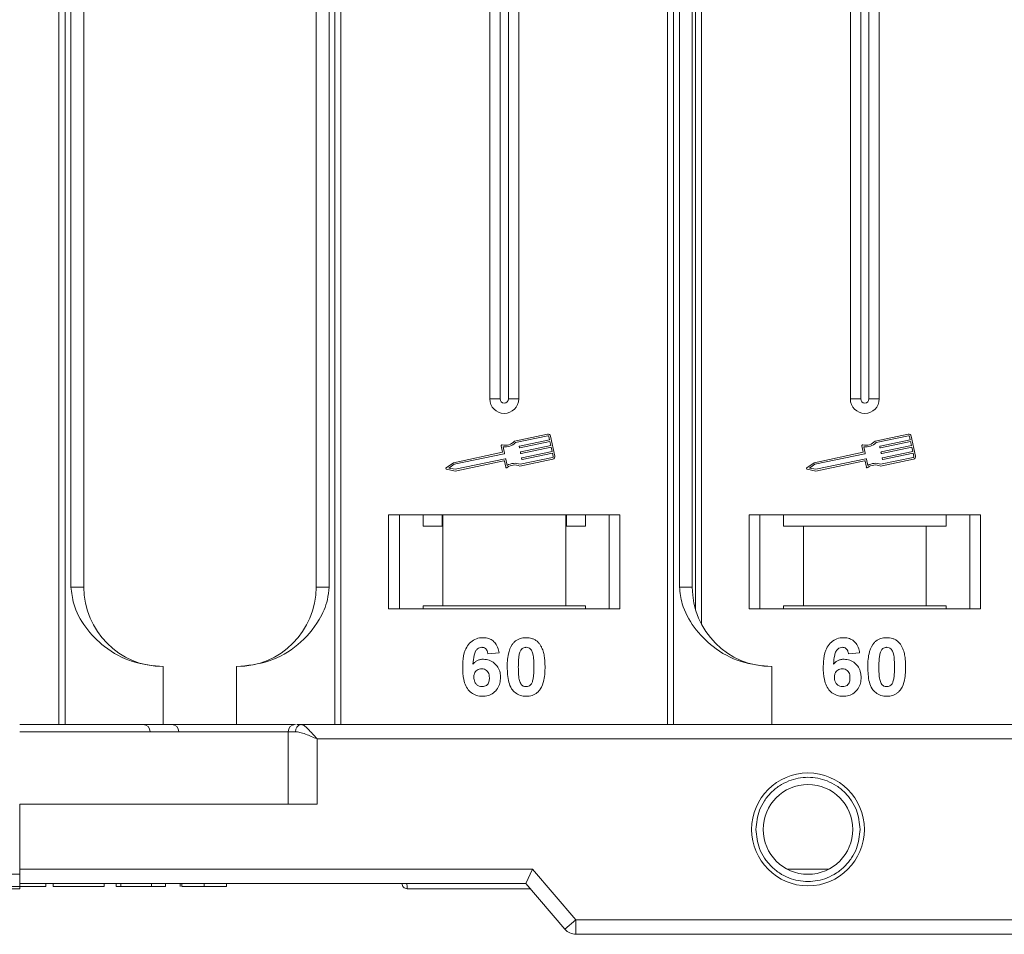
# Model space of a CAD drawing. Header units: millimetres. Extents: x 2205 to 3679, y 833 to 1866.
# Tile 23 of 86: x 2978 to 3046, y 1080 to 1143. Entities that reach past the tile are written whole.
import ezdxf

# ---------------------------------------------------------------- set-up
doc = ezdxf.new("R2010")
doc.units = ezdxf.units.MM

msp = doc.modelspace()

# ---------------------------------------------------------------- linework, layer by layer
at = {"color": 7, "linetype": 'Continuous', "lineweight": 15}
for p, q in [((2980.684, 1144.183), (2980.684, 1094.183)), ((2981.103, 1094.183), (2981.103, 1144.183)), ((2981.511, 1144.183), (2981.511, 1103.683)), ((2982.396, 1103.683), (2982.396, 1144.183)), ((2998.467, 1144.183), (2998.467, 1103.683)), ((2999.352, 1103.683), (2999.352, 1144.183)), ((2999.759, 1144.183), (2999.759, 1094.183)), ((3000.178, 1094.183), (3000.178, 1144.183)), ((3010.467, 1144.183), (3010.467, 1116.683)), ((3011.182, 1144.183), (3011.182, 1116.683)), ((3011.751, 1116.683), (3011.751, 1144.183)), ((3012.467, 1116.683), (3012.467, 1144.183)), ((3022.755, 1144.183), (3022.755, 1094.183)), ((3023.174, 1094.183), (3023.174, 1144.183)), ((3023.581, 1144.183), (3023.581, 1103.683)), ((3024.467, 1103.683), (3024.467, 1144.183)), ((3024.689, 1144.183), (3024.689, 1102.135)), ((3025.108, 1101.105), (3025.108, 1144.183)), ((3035.396, 1144.183), (3035.396, 1116.683)), ((3036.111, 1144.183), (3036.111, 1116.683)), ((3036.681, 1116.683), (3036.681, 1144.183)), ((3037.396, 1116.683), (3037.396, 1144.183)), ((3011.182, 1116.683), (3010.467, 1116.683)), ((3012.467, 1116.683), (3011.751, 1116.683)), ((3036.111, 1116.683), (3035.396, 1116.683)), ((3037.396, 1116.683), (3036.681, 1116.683)), ((3014.463, 1114.249), (3012.184, 1113.768)), ((3014.487, 1114.134), (3012.245, 1113.661)), ((3012.523, 1113.419), (3014.605, 1113.859)), ((3014.63, 1113.744), (3012.547, 1113.304)), ((3014.605, 1113.859), (3014.557, 1114.089)), ((3014.69, 1113.457), (3014.63, 1113.744)), ((3014.963, 1112.735), (3014.672, 1114.113)), ((3039.392, 1114.249), (3037.114, 1113.768)), ((3039.417, 1114.134), (3037.174, 1113.661)), ((3037.452, 1113.419), (3039.535, 1113.859)), ((3039.559, 1113.744), (3037.477, 1113.304)), ((3039.535, 1113.859), (3039.486, 1114.089)), ((3039.62, 1113.457), (3039.559, 1113.744)), ((3039.893, 1112.735), (3039.601, 1114.113)), ((3011.262, 1113.437), (3011.356, 1112.993)), ((3011.395, 1113.375), (3011.489, 1112.931)), ((3012.512, 1113.327), (3012.5, 1113.385)), ((3012.608, 1113.017), (3014.69, 1113.457)), ((3014.715, 1113.342), (3012.632, 1112.902)), ((3012.693, 1112.615), (3014.775, 1113.055)), ((3014.775, 1113.055), (3014.715, 1113.342)), ((3036.192, 1113.437), (3036.286, 1112.993)), ((3036.325, 1113.375), (3036.419, 1112.931)), ((3037.442, 1113.327), (3037.43, 1113.385)), ((3037.537, 1113.017), (3039.62, 1113.457)), ((3039.644, 1113.342), (3037.561, 1112.902)), ((3037.622, 1112.615), (3039.705, 1113.055)), ((3039.705, 1113.055), (3039.644, 1113.342)), ((3011.356, 1112.993), (3007.957, 1112.275)), ((3011.467, 1112.896), (3008.005, 1112.165)), ((3008.078, 1111.82), (3011.539, 1112.551)), ((3008.079, 1111.7), (3011.449, 1112.412)), ((3011.484, 1112.39), (3011.571, 1111.974)), ((3011.574, 1112.529), (3011.668, 1112.085)), ((3012.549, 1112.044), (3014.827, 1112.526)), ((3012.56, 1112.167), (3014.803, 1112.641)), ((3012.597, 1112.925), (3012.585, 1112.982)), ((3012.682, 1112.523), (3012.67, 1112.58)), ((3014.8, 1112.94), (3012.717, 1112.5)), ((3014.848, 1112.71), (3014.8, 1112.94)), ((3036.286, 1112.993), (3032.887, 1112.275)), ((3036.396, 1112.896), (3032.935, 1112.165)), ((3033.007, 1111.82), (3036.469, 1112.551)), ((3033.008, 1111.7), (3036.378, 1112.412)), ((3036.413, 1112.39), (3036.501, 1111.974)), ((3036.504, 1112.529), (3036.597, 1112.085)), ((3037.478, 1112.044), (3039.757, 1112.526)), ((3037.49, 1112.167), (3039.732, 1112.641)), ((3037.527, 1112.925), (3037.515, 1112.982)), ((3037.612, 1112.523), (3037.6, 1112.58)), ((3039.729, 1112.94), (3037.646, 1112.5)), ((3039.778, 1112.71), (3039.729, 1112.94)), ((3007.957, 1112.275), (3007.455, 1111.924)), ((3007.478, 1111.818), (3008.079, 1111.7)), ((3008.005, 1112.165), (3007.636, 1111.907)), ((3007.636, 1111.907), (3008.078, 1111.82)), ((3032.887, 1112.275), (3032.385, 1111.924)), ((3032.407, 1111.818), (3033.008, 1111.7)), ((3032.935, 1112.165), (3032.565, 1111.907)), ((3032.565, 1111.907), (3033.007, 1111.82)), ((3019.467, 1108.683), (3003.467, 1108.683)), ((3003.467, 1108.683), (3003.467, 1102.183)), ((3004.217, 1102.183), (3004.217, 1108.683)), ((3005.853, 1108.683), (3005.853, 1107.883)), ((3007.17, 1107.883), (3007.17, 1108.683)), ((3007.217, 1108.683), (3007.217, 1102.383)), ((3015.717, 1102.383), (3015.717, 1108.683)), ((3015.763, 1108.683), (3015.763, 1107.883)), ((3017.08, 1107.883), (3017.08, 1108.683)), ((3018.717, 1108.683), (3018.717, 1102.183)), ((3019.467, 1102.183), (3019.467, 1108.683)), ((3044.396, 1108.683), (3028.396, 1108.683)), ((3028.396, 1108.683), (3028.396, 1102.183)), ((3029.146, 1102.183), (3029.146, 1108.683)), ((3030.782, 1108.683), (3030.782, 1107.883)), ((3042.01, 1107.883), (3042.01, 1108.683)), ((3043.646, 1108.683), (3043.646, 1102.183)), ((3044.396, 1102.183), (3044.396, 1108.683)), ((3005.853, 1107.883), (3007.17, 1107.883)), ((3015.763, 1107.883), (3017.08, 1107.883)), ((3030.782, 1107.883), (3032.146, 1107.883)), ((3032.146, 1107.883), (3032.146, 1102.383)), ((3032.146, 1107.883), (3040.646, 1107.883)), ((3040.646, 1102.383), (3040.646, 1107.883)), ((3040.646, 1107.883), (3042.01, 1107.883)), ((2981.511, 1103.683), (2982.396, 1103.683)), ((2998.467, 1103.683), (2999.352, 1103.683)), ((3023.581, 1103.683), (3024.467, 1103.683)), ((3003.467, 1102.183), (3019.467, 1102.183)), ((3007.217, 1102.383), (3005.853, 1102.383)), ((3005.853, 1102.183), (3005.853, 1102.383)), ((3007.217, 1102.383), (3015.717, 1102.383)), ((3017.08, 1102.383), (3015.717, 1102.383)), ((3017.08, 1102.383), (3017.08, 1102.183)), ((3028.396, 1102.183), (3044.396, 1102.183)), ((3032.146, 1102.383), (3030.782, 1102.383)), ((3030.782, 1102.183), (3030.782, 1102.383)), ((3032.146, 1102.383), (3040.646, 1102.383)), ((3042.01, 1102.383), (3040.646, 1102.383)), ((3042.01, 1102.383), (3042.01, 1102.183)), ((3011.108, 1099.139), (3010.338, 1099.055)), ((3036.037, 1099.139), (3035.268, 1099.055)), ((2987.896, 1098.183), (2987.896, 1094.183)), ((2992.967, 1094.183), (2992.967, 1098.183)), ((3029.967, 1098.183), (3029.967, 1094.183)), ((2992.967, 1094.183), (2996.957, 1094.183)), ((3068.967, 1094.183), (2997.411, 1094.183)), ((2977.967, 1093.683), (2996.53, 1093.683)), ((2996.53, 1093.683), (2996.53, 1088.683)), ((2997.039, 1093.683), (2996.53, 1093.683)), ((2998.53, 1088.683), (2998.53, 1093.183)), ((2998.53, 1093.183), (3068.967, 1093.183)), ((2977.967, 1084.183), (2977.967, 1088.683)), ((2977.967, 1088.683), (2998.53, 1088.683)), ((2962.538, 1083.833), (2977.967, 1083.833)), ((3013.426, 1084.183), (2977.967, 1084.183)), ((2977.967, 1083.833), (2977.967, 1084.183)), ((3012.967, 1083.183), (3013.426, 1084.183)), ((3016.426, 1080.683), (3013.426, 1084.183)), ((3033.897, 1084.183), (3031.036, 1084.183)), ((2977.967, 1083.183), (3012.967, 1083.183)), ((2977.967, 1083.183), (3004.396, 1083.183)), ((2979.768, 1083.183), (2979.768, 1082.983)), ((2980.281, 1082.983), (2980.281, 1083.183)), ((2983.806, 1083.183), (2983.806, 1082.983)), ((2984.64, 1083.183), (2984.64, 1082.983)), ((2984.96, 1083.183), (2984.96, 1082.983)), ((2987.075, 1082.983), (2987.075, 1083.183)), ((2988.037, 1083.183), (2988.037, 1082.983)), ((2989.063, 1083.183), (2989.063, 1082.983)), ((2989.172, 1083.183), (2989.172, 1082.983)), ((2990.723, 1083.183), (2990.723, 1082.983)), ((2992.268, 1083.183), (2992.268, 1082.983)), ((3012.967, 1083.183), (3015.667, 1080.032)), ((2980.281, 1082.983), (2983.806, 1082.983)), ((2984.64, 1082.983), (2984.96, 1082.983)), ((2984.96, 1082.983), (2987.075, 1082.983)), ((2987.075, 1082.983), (2988.037, 1082.983)), ((3004.746, 1082.833), (3004.746, 1082.833)), ((3015.667, 1080.032), (3016.426, 1080.683)), ((3068.967, 1080.683), (3016.426, 1080.683)), ((3016.426, 1080.683), (3016.426, 1079.683)), ((3016.426, 1079.683), (3068.967, 1079.683))]:
    msp.add_line(p, q, dxfattribs=at)
for radius in [3.9, 3.1]:
    msp.add_circle((3032.467, 1086.933), radius, dxfattribs=at)
for centre, radius, start, end in [((3011.467, 1116.683), 1, 180, 0), ((3011.467, 1116.683), 0.285, 180, 0), ((3036.396, 1116.683), 1, 180, 0), ((3036.396, 1116.683), 0.285, 180, 0), ((3011.538, 1114.355), 0.873, 256.41469, 317.74736), ((3014.499, 1114.077), 0.176, 11.9297, 101.9297), ((3014.499, 1114.077), 0.0587, 11.9297, 101.9297), ((3036.468, 1114.355), 0.873, 256.41469, 317.74736), ((3039.429, 1114.077), 0.176, 11.9297, 101.9297), ((3039.429, 1114.077), 0.0587, 11.9297, 101.9297), ((3011.32, 1113.449), 0.0587, 76.41469, 191.9297), ((3011.538, 1114.355), 0.99, 261.69305, 315.48899), ((3012.529, 1113.391), 0.0294, 101.9297, 191.9297), ((3012.541, 1113.333), 0.0294, 191.9297, 281.9297), ((3012.614, 1112.988), 0.0294, 101.9297, 191.9297), ((3036.249, 1113.449), 0.0587, 76.41469, 191.9297), ((3036.468, 1114.355), 0.99, 261.69305, 315.48899), ((3037.458, 1113.391), 0.0294, 101.9297, 191.9297), ((3037.47, 1113.333), 0.0294, 191.9297, 281.9297), ((3037.543, 1112.988), 0.0294, 101.9297, 191.9297), ((3011.455, 1112.383), 0.0294, 11.9297, 101.9297), ((3011.46, 1112.925), 0.0294, 281.9297, 11.9297), ((3011.545, 1112.523), 0.0294, 11.9297, 101.9297), ((3012.626, 1112.931), 0.0294, 191.9297, 281.9297), ((3012.699, 1112.586), 0.0294, 101.9297, 191.9297), ((3012.711, 1112.529), 0.0294, 191.9297, 281.9297), ((3014.791, 1112.698), 0.0587, 281.9297, 11.9297), ((3014.791, 1112.698), 0.176, 281.9297, 11.9297), ((3036.384, 1112.383), 0.0294, 11.9297, 101.9297), ((3036.39, 1112.925), 0.0294, 281.9297, 11.9297), ((3036.475, 1112.523), 0.0294, 11.9297, 101.9297), ((3037.555, 1112.931), 0.0294, 191.9297, 281.9297), ((3037.628, 1112.586), 0.0294, 101.9297, 191.9297), ((3037.64, 1112.529), 0.0294, 191.9297, 281.9297), ((3039.72, 1112.698), 0.0587, 281.9297, 11.9297), ((3039.72, 1112.698), 0.176, 281.9297, 11.9297), ((3007.489, 1111.876), 0.0587, 124.95116, 258.90824), ((3011.629, 1111.986), 0.0587, 191.9297, 307.44471), ((3012.195, 1111.246), 0.873, 66.11204, 127.44471), ((3012.195, 1111.246), 0.99, 68.37041, 122.16635), ((3032.419, 1111.876), 0.0587, 124.95116, 258.90824), ((3036.558, 1111.986), 0.0587, 191.9297, 307.44471), ((3037.125, 1111.246), 0.873, 66.11204, 127.44471), ((3037.125, 1111.246), 0.99, 68.37041, 122.16635), ((2987.896, 1103.683), 5.5, 180, 270), ((2992.967, 1103.683), 5.5, 270, 0), ((3029.967, 1103.683), 5.5, 180, 270), ((2986.484, 1093.683), 0.5, 0, 90), ((2988.468, 1093.683), 0.5, 0, 90), ((2997.03, 1093.683), 0.5, 90, 180), ((2997.486, 1093.738), 0.451, 99.5202, 187.08135), ((3004.746, 1083.183), 0.35, 180.00041, 270.00191), ((3016.426, 1080.683), 1, 220.60129, 270)]:
    msp.add_arc(centre, radius, start, end, dxfattribs=at)
for points, knots in [([(2981.511, 1103.683), (2981.554, 1103.292), (2981.665, 1102.293), (2982.489, 1100.839), (2983.859, 1099.426), (2985.724, 1098.39), (2987.175, 1098.251), (2987.896, 1098.183)], [0, 0, 0, 0, 0.125713, 0.321276, 0.524466, 0.763484, 1, 1, 1, 1]), ([(2992.967, 1098.183), (2993.726, 1098.259), (2995.247, 1098.412), (2997.268, 1099.602), (2998.6, 1101.152), (2999.261, 1102.596), (2999.327, 1103.389), (2999.352, 1103.683)], [0, 0, 0, 0, 0.249096, 0.498243, 0.745205, 0.90541, 1, 1, 1, 1]), ([(3023.581, 1103.683), (3023.625, 1103.292), (3023.736, 1102.293), (3024.559, 1100.839), (3025.929, 1099.426), (3027.795, 1098.39), (3029.245, 1098.251), (3029.967, 1098.183)], [0, 0, 0, 0, 0.125713, 0.321276, 0.524466, 0.763484, 1, 1, 1, 1]), ([(3008.595, 1098.129), (3008.598, 1098.262), (3008.606, 1098.664), (3008.697, 1099.22), (3008.975, 1099.728), (3009.322, 1100.031), (3009.692, 1100.168), (3009.925, 1100.179), (3010.01, 1100.183)], [0, 0, 0, 0, 0.142337, 0.429127, 0.589943, 0.751205, 0.909895, 1, 1, 1, 1]), ([(3010.01, 1100.183), (3010.146, 1100.172), (3010.392, 1100.153), (3010.704, 1099.969), (3010.945, 1099.692), (3011.061, 1099.395), (3011.097, 1099.196), (3011.108, 1099.139)], [0, 0, 0, 0, 0.242691, 0.439002, 0.635006, 0.895059, 1, 1, 1, 1]), ([(3012.067, 1099.776), (3012.112, 1099.827), (3012.202, 1099.929), (3012.371, 1100.044), (3012.559, 1100.127), (3012.729, 1100.165), (3012.87, 1100.18), (3012.943, 1100.182), (3012.979, 1100.183)], [0, 0, 0, 0, 0.193776, 0.3936, 0.587864, 0.788908, 0.894169, 1, 1, 1, 1]), ([(3012.979, 1100.183), (3013.046, 1100.181), (3013.181, 1100.176), (3013.379, 1100.132), (3013.569, 1100.055), (3013.714, 1099.956), (3013.821, 1099.858), (3013.87, 1099.8), (3013.894, 1099.772)], [0, 0, 0, 0, 0.192627, 0.388684, 0.582013, 0.783201, 0.891038, 1, 1, 1, 1]), ([(3033.524, 1098.129), (3033.527, 1098.262), (3033.536, 1098.664), (3033.626, 1099.22), (3033.905, 1099.728), (3034.251, 1100.031), (3034.621, 1100.168), (3034.855, 1100.179), (3034.939, 1100.183)], [0, 0, 0, 0, 0.142337, 0.429127, 0.589943, 0.751205, 0.909895, 1, 1, 1, 1]), ([(3034.939, 1100.183), (3035.075, 1100.172), (3035.321, 1100.153), (3035.634, 1099.969), (3035.875, 1099.692), (3035.991, 1099.395), (3036.027, 1099.196), (3036.037, 1099.139)], [0, 0, 0, 0, 0.2426908, 0.4390024, 0.635006, 0.8950587, 1, 1, 1, 1]), ([(3036.997, 1099.776), (3037.041, 1099.827), (3037.131, 1099.929), (3037.3, 1100.044), (3037.489, 1100.127), (3037.658, 1100.165), (3037.8, 1100.18), (3037.872, 1100.182), (3037.909, 1100.183)], [0, 0, 0, 0, 0.193776, 0.3936, 0.587864, 0.788908, 0.894169, 1, 1, 1, 1]), ([(3037.909, 1100.183), (3037.976, 1100.181), (3038.11, 1100.176), (3038.308, 1100.132), (3038.499, 1100.055), (3038.644, 1099.956), (3038.751, 1099.858), (3038.799, 1099.8), (3038.824, 1099.772)], [0, 0, 0, 0, 0.192627, 0.388684, 0.582013, 0.783201, 0.891038, 1, 1, 1, 1]), ([(3009.911, 1099.516), (3009.857, 1099.511), (3009.749, 1099.5), (3009.597, 1099.4), (3009.455, 1099.228), (3009.346, 1098.866), (3009.322, 1098.565), (3009.305, 1098.361)], [0, 0, 0, 0, 0.112049, 0.22438, 0.370115, 0.570276, 1, 1, 1, 1]), ([(3010.338, 1099.055), (3010.326, 1099.132), (3010.306, 1099.254), (3010.216, 1099.398), (3010.111, 1099.479), (3010.002, 1099.512), (3009.936, 1099.515), (3009.911, 1099.516)], [0, 0, 0, 0, 0.33384, 0.524547, 0.716372, 0.891824, 1, 1, 1, 1]), ([(3011.672, 1098.164), (3011.674, 1098.297), (3011.679, 1098.6), (3011.751, 1099.128), (3011.892, 1099.548), (3012.05, 1099.754), (3012.067, 1099.776)], [0, 0, 0, 0, 0.237381, 0.538918, 0.949082, 1, 1, 1, 1]), ([(3012.527, 1099.123), (3012.55, 1099.193), (3012.588, 1099.305), (3012.696, 1099.43), (3012.82, 1099.497), (3012.919, 1099.513), (3012.973, 1099.516), (3012.979, 1099.516)], [0, 0, 0, 0, 0.334804, 0.542561, 0.750382, 0.970721, 1, 1, 1, 1]), ([(3012.979, 1099.516), (3013.037, 1099.51), (3013.138, 1099.5), (3013.266, 1099.425), (3013.377, 1099.285), (3013.476, 1099.014), (3013.513, 1098.617), (3013.516, 1098.311), (3013.518, 1098.156)], [0, 0, 0, 0, 0.105646, 0.186221, 0.267042, 0.431541, 0.712708, 1, 1, 1, 1]), ([(3013.894, 1099.772), (3013.934, 1099.717), (3014.013, 1099.608), (3014.119, 1099.376), (3014.208, 1099.081), (3014.258, 1098.749), (3014.283, 1098.44), (3014.286, 1098.25), (3014.287, 1098.156)], [0, 0, 0, 0, 0.118432, 0.239329, 0.449434, 0.664178, 0.83182, 1, 1, 1, 1]), ([(3034.841, 1099.516), (3034.787, 1099.511), (3034.678, 1099.5), (3034.526, 1099.4), (3034.384, 1099.228), (3034.276, 1098.866), (3034.252, 1098.565), (3034.235, 1098.361)], [0, 0, 0, 0, 0.112049, 0.22438, 0.370115, 0.570276, 1, 1, 1, 1]), ([(3035.268, 1099.055), (3035.255, 1099.132), (3035.236, 1099.254), (3035.145, 1099.398), (3035.04, 1099.479), (3034.932, 1099.512), (3034.866, 1099.515), (3034.841, 1099.516)], [0, 0, 0, 0, 0.33384, 0.524547, 0.716372, 0.891824, 1, 1, 1, 1]), ([(3036.601, 1098.164), (3036.603, 1098.297), (3036.608, 1098.6), (3036.681, 1099.128), (3036.822, 1099.548), (3036.98, 1099.754), (3036.997, 1099.776)], [0, 0, 0, 0, 0.237381, 0.538918, 0.949082, 1, 1, 1, 1]), ([(3037.456, 1099.123), (3037.48, 1099.193), (3037.518, 1099.305), (3037.626, 1099.43), (3037.75, 1099.497), (3037.849, 1099.513), (3037.902, 1099.516), (3037.909, 1099.516)], [0, 0, 0, 0, 0.334804, 0.542561, 0.750382, 0.970721, 1, 1, 1, 1]), ([(3037.909, 1099.516), (3037.966, 1099.51), (3038.067, 1099.5), (3038.196, 1099.425), (3038.306, 1099.285), (3038.406, 1099.014), (3038.442, 1098.617), (3038.446, 1098.311), (3038.447, 1098.156)], [0, 0, 0, 0, 0.105646, 0.186221, 0.267042, 0.431541, 0.712708, 1, 1, 1, 1]), ([(3038.824, 1099.772), (3038.863, 1099.717), (3038.943, 1099.608), (3039.048, 1099.376), (3039.138, 1099.081), (3039.188, 1098.749), (3039.213, 1098.44), (3039.215, 1098.25), (3039.216, 1098.156)], [0, 0, 0, 0, 0.118432, 0.239329, 0.449434, 0.664178, 0.83182, 1, 1, 1, 1]), ([(3012.441, 1098.156), (3012.441, 1098.222), (3012.442, 1098.356), (3012.448, 1098.536), (3012.458, 1098.698), (3012.472, 1098.841), (3012.491, 1098.983), (3012.515, 1099.077), (3012.527, 1099.123)], [0, 0, 0, 0, 0.20527, 0.410616, 0.557148, 0.703844, 0.851475, 1, 1, 1, 1]), ([(3037.37, 1098.156), (3037.371, 1098.222), (3037.372, 1098.356), (3037.378, 1098.536), (3037.388, 1098.698), (3037.402, 1098.841), (3037.42, 1098.983), (3037.444, 1099.077), (3037.456, 1099.123)], [0, 0, 0, 0, 0.20527, 0.410616, 0.557148, 0.703844, 0.851475, 1, 1, 1, 1]), ([(3009.952, 1096.131), (3009.817, 1096.142), (3009.545, 1096.163), (3009.185, 1096.364), (3008.894, 1096.669), (3008.654, 1097.205), (3008.599, 1097.716), (3008.595, 1098.071), (3008.595, 1098.129)], [0, 0, 0, 0, 0.148269, 0.297647, 0.442421, 0.607851, 0.935658, 1, 1, 1, 1]), ([(3009.305, 1098.361), (3009.352, 1098.409), (3009.446, 1098.507), (3009.592, 1098.598), (3009.719, 1098.648), (3009.818, 1098.676), (3009.922, 1098.692), (3009.993, 1098.694), (3010.028, 1098.696)], [0, 0, 0, 0, 0.2436536, 0.4957602, 0.6178923, 0.7415029, 0.8700251, 1, 1, 1, 1]), ([(3009.364, 1097.454), (3009.369, 1097.536), (3009.377, 1097.672), (3009.468, 1097.842), (3009.59, 1097.95), (3009.739, 1098.019), (3009.846, 1098.026), (3009.898, 1098.029)], [0, 0, 0, 0, 0.2767209, 0.4568705, 0.6370074, 0.8240683, 1, 1, 1, 1]), ([(3009.898, 1098.029), (3009.966, 1098.024), (3010.091, 1098.014), (3010.252, 1097.919), (3010.371, 1097.784), (3010.433, 1097.6), (3010.438, 1097.467), (3010.441, 1097.397)], [0, 0, 0, 0, 0.2137567, 0.3949441, 0.5765849, 0.7773109, 1, 1, 1, 1]), ([(3010.028, 1098.696), (3010.164, 1098.683), (3010.436, 1098.658), (3010.785, 1098.443), (3011.05, 1098.141), (3011.192, 1097.788), (3011.204, 1097.544), (3011.21, 1097.436)], [0, 0, 0, 0, 0.210216, 0.421975, 0.620016, 0.831037, 1, 1, 1, 1]), ([(3012.979, 1096.131), (3012.844, 1096.142), (3012.572, 1096.162), (3012.218, 1096.36), (3011.93, 1096.674), (3011.697, 1097.285), (3011.682, 1097.805), (3011.672, 1098.164)], [0, 0, 0, 0, 0.147528, 0.296569, 0.43214, 0.608737, 1, 1, 1, 1]), ([(3012.979, 1096.798), (3012.911, 1096.806), (3012.801, 1096.819), (3012.672, 1096.905), (3012.57, 1097.056), (3012.476, 1097.328), (3012.447, 1097.718), (3012.443, 1098.009), (3012.441, 1098.156)], [0, 0, 0, 0, 0.125351, 0.202197, 0.279182, 0.459742, 0.727968, 1, 1, 1, 1]), ([(3013.518, 1098.156), (3013.517, 1098.089), (3013.516, 1097.955), (3013.511, 1097.775), (3013.5, 1097.614), (3013.486, 1097.472), (3013.468, 1097.33), (3013.444, 1097.237), (3013.432, 1097.191)], [0, 0, 0, 0, 0.205942, 0.411959, 0.558149, 0.704502, 0.851801, 1, 1, 1, 1]), ([(3014.287, 1098.156), (3014.285, 1098.022), (3014.28, 1097.719), (3014.209, 1097.198), (3014.071, 1096.776), (3013.914, 1096.568), (3013.891, 1096.538)], [0, 0, 0, 0, 0.236629, 0.537361, 0.932986, 1, 1, 1, 1]), ([(3034.882, 1096.131), (3034.746, 1096.142), (3034.475, 1096.163), (3034.115, 1096.364), (3033.823, 1096.669), (3033.583, 1097.205), (3033.528, 1097.716), (3033.525, 1098.071), (3033.524, 1098.129)], [0, 0, 0, 0, 0.148269, 0.297647, 0.442421, 0.607851, 0.935658, 1, 1, 1, 1]), ([(3034.235, 1098.361), (3034.281, 1098.409), (3034.376, 1098.507), (3034.521, 1098.598), (3034.648, 1098.648), (3034.747, 1098.676), (3034.851, 1098.692), (3034.922, 1098.694), (3034.958, 1098.696)], [0, 0, 0, 0, 0.243654, 0.49576, 0.617892, 0.741503, 0.870025, 1, 1, 1, 1]), ([(3034.293, 1097.454), (3034.298, 1097.536), (3034.306, 1097.672), (3034.397, 1097.842), (3034.52, 1097.95), (3034.668, 1098.019), (3034.776, 1098.026), (3034.828, 1098.029)], [0, 0, 0, 0, 0.276721, 0.45687, 0.637007, 0.824068, 1, 1, 1, 1]), ([(3034.828, 1098.029), (3034.896, 1098.024), (3035.021, 1098.014), (3035.181, 1097.919), (3035.3, 1097.784), (3035.362, 1097.6), (3035.368, 1097.467), (3035.37, 1097.397)], [0, 0, 0, 0, 0.213757, 0.394944, 0.576585, 0.777311, 1, 1, 1, 1]), ([(3034.958, 1098.696), (3035.093, 1098.683), (3035.366, 1098.658), (3035.714, 1098.443), (3035.98, 1098.141), (3036.121, 1097.788), (3036.134, 1097.544), (3036.14, 1097.436)], [0, 0, 0, 0, 0.210216, 0.421975, 0.620016, 0.831037, 1, 1, 1, 1]), ([(3037.909, 1096.131), (3037.774, 1096.142), (3037.502, 1096.162), (3037.148, 1096.36), (3036.86, 1096.674), (3036.627, 1097.285), (3036.611, 1097.805), (3036.601, 1098.164)], [0, 0, 0, 0, 0.147528, 0.296569, 0.43214, 0.608737, 1, 1, 1, 1]), ([(3037.909, 1096.798), (3037.841, 1096.806), (3037.731, 1096.819), (3037.602, 1096.905), (3037.499, 1097.056), (3037.406, 1097.328), (3037.376, 1097.718), (3037.372, 1098.009), (3037.37, 1098.156)], [0, 0, 0, 0, 0.125351, 0.202197, 0.279182, 0.459742, 0.727968, 1, 1, 1, 1]), ([(3038.447, 1098.156), (3038.447, 1098.089), (3038.446, 1097.955), (3038.44, 1097.775), (3038.43, 1097.614), (3038.416, 1097.472), (3038.397, 1097.33), (3038.373, 1097.237), (3038.362, 1097.191)], [0, 0, 0, 0, 0.205942, 0.411959, 0.558149, 0.704502, 0.851801, 1, 1, 1, 1]), ([(3039.216, 1098.156), (3039.214, 1098.022), (3039.209, 1097.719), (3039.139, 1097.198), (3039.001, 1096.776), (3038.843, 1096.568), (3038.821, 1096.538)], [0, 0, 0, 0, 0.236629, 0.537361, 0.932986, 1, 1, 1, 1]), ([(3009.937, 1096.798), (3009.869, 1096.805), (3009.732, 1096.82), (3009.557, 1096.936), (3009.43, 1097.094), (3009.372, 1097.276), (3009.367, 1097.396), (3009.364, 1097.454)], [0, 0, 0, 0, 0.207905, 0.419981, 0.630626, 0.821735, 1, 1, 1, 1]), ([(3010.441, 1097.397), (3010.437, 1097.311), (3010.43, 1097.173), (3010.357, 1096.994), (3010.247, 1096.885), (3010.103, 1096.811), (3009.996, 1096.803), (3009.937, 1096.798)], [0, 0, 0, 0, 0.2886974, 0.4635526, 0.6399417, 0.8018084, 1, 1, 1, 1]), ([(3011.21, 1097.436), (3011.202, 1097.302), (3011.187, 1097.032), (3011.021, 1096.65), (3010.736, 1096.351), (3010.362, 1096.16), (3010.089, 1096.141), (3009.952, 1096.131)], [0, 0, 0, 0, 0.197831, 0.3973, 0.59891, 0.798741, 1, 1, 1, 1]), ([(3034.866, 1096.798), (3034.799, 1096.805), (3034.662, 1096.82), (3034.486, 1096.936), (3034.36, 1097.094), (3034.302, 1097.276), (3034.296, 1097.396), (3034.293, 1097.454)], [0, 0, 0, 0, 0.207905, 0.419981, 0.630626, 0.821735, 1, 1, 1, 1]), ([(3035.37, 1097.397), (3035.366, 1097.311), (3035.36, 1097.173), (3035.287, 1096.994), (3035.176, 1096.885), (3035.032, 1096.811), (3034.925, 1096.803), (3034.866, 1096.798)], [0, 0, 0, 0, 0.2886974, 0.4635526, 0.6399417, 0.8018084, 1, 1, 1, 1]), ([(3036.14, 1097.436), (3036.132, 1097.302), (3036.116, 1097.032), (3035.951, 1096.65), (3035.665, 1096.351), (3035.292, 1096.16), (3035.019, 1096.141), (3034.882, 1096.131)], [0, 0, 0, 0, 0.197831, 0.3973, 0.59891, 0.798741, 1, 1, 1, 1]), ([(3013.432, 1097.191), (3013.409, 1097.122), (3013.371, 1097.01), (3013.263, 1096.885), (3013.142, 1096.819), (3013.042, 1096.801), (3012.988, 1096.798), (3012.979, 1096.798)], [0, 0, 0, 0, 0.3336776, 0.5404125, 0.7472639, 0.9612091, 1, 1, 1, 1]), ([(3038.362, 1097.191), (3038.338, 1097.122), (3038.3, 1097.01), (3038.193, 1096.885), (3038.071, 1096.819), (3037.972, 1096.801), (3037.917, 1096.798), (3037.909, 1096.798)], [0, 0, 0, 0, 0.3336776, 0.5404125, 0.7472639, 0.9612091, 1, 1, 1, 1]), ([(3013.891, 1096.538), (3013.847, 1096.488), (3013.757, 1096.386), (3013.588, 1096.27), (3013.399, 1096.187), (3013.23, 1096.149), (3013.088, 1096.134), (3013.016, 1096.132), (3012.979, 1096.131)], [0, 0, 0, 0, 0.193769, 0.393564, 0.587886, 0.789131, 0.894283, 1, 1, 1, 1]), ([(3038.821, 1096.538), (3038.776, 1096.488), (3038.686, 1096.386), (3038.517, 1096.27), (3038.329, 1096.187), (3038.159, 1096.149), (3038.018, 1096.134), (3037.945, 1096.132), (3037.909, 1096.131)], [0, 0, 0, 0, 0.193769, 0.393564, 0.587886, 0.789131, 0.894283, 1, 1, 1, 1]), ([(2996.782, 1094.183), (2996.531, 1094.183), (2995.389, 1094.183), (2993.163, 1094.183), (2989.855, 1094.183), (2986.116, 1094.183), (2982.033, 1094.183), (2979.308, 1094.183), (2977.967, 1094.183)], [0, 0, 0, 0, 0.046784, 0.213122, 0.379487, 0.592262, 0.799244, 1, 1, 1, 1]), ([(2997.411, 1094.183), (2997.294, 1094.183), (2997.168, 1094.183), (2997.134, 1094.183), (2997.132, 1094.183)], [0, 0, 0, 0, 0.93147, 1, 1, 1, 1]), ([(2997.411, 1094.183), (2997.479, 1094.166), (2997.623, 1094.13), (2997.902, 1093.88), (2998.212, 1093.55), (2998.424, 1093.305), (2998.53, 1093.183)], [0, 0, 0, 0, 0.23435, 0.498195, 0.748869, 1, 1, 1, 1]), ([(2997.039, 1093.683), (2997.134, 1093.673), (2997.343, 1093.651), (2997.842, 1093.48), (2998.26, 1093.299), (2998.53, 1093.183)], [0, 0, 0, 0, 0.227072, 0.501587, 1, 1, 1, 1]), ([(3028.867, 1086.933), (3028.915, 1087.385), (3028.99, 1088.084), (3029.438, 1088.924), (3029.903, 1089.496), (3030.476, 1089.964), (3031.315, 1090.398), (3032.467, 1090.62), (3033.618, 1090.398), (3034.457, 1089.964), (3035.03, 1089.496), (3035.495, 1088.924), (3035.943, 1088.084), (3036.018, 1087.385), (3036.067, 1086.933)], [0, 0, 0, 0, 0.119721, 0.184837, 0.25, 0.315115, 0.380279, 0.5, 0.619721, 0.684837, 0.75, 0.815115, 0.880279, 1, 1, 1, 1]), ([(3036.067, 1086.933), (3036.018, 1086.48), (3035.944, 1085.781), (3035.495, 1084.942), (3035.03, 1084.37), (3034.457, 1083.902), (3033.618, 1083.468), (3032.467, 1083.245), (3031.315, 1083.468), (3030.476, 1083.902), (3029.903, 1084.37), (3029.438, 1084.942), (3028.99, 1085.781), (3028.915, 1086.48), (3028.867, 1086.933)], [0, 0, 0, 0, 0.119721, 0.184837, 0.25, 0.315115, 0.380279, 0.5, 0.619721, 0.684837, 0.75, 0.815115, 0.880279, 1, 1, 1, 1]), ([(2977.967, 1082.833), (2977.967, 1082.844), (2977.967, 1082.866), (2977.967, 1083.038), (2977.967, 1083.292), (2977.967, 1083.573), (2977.967, 1083.759), (2977.967, 1083.833)], [0, 0, 0, 0, 0.2146939, 0.4293877, 0.6440816, 0.8587754, 1, 1, 1, 1]), ([(3004.738, 1083.183), (3004.739, 1083.165), (3004.746, 1083.069), (3004.746, 1082.957), (3004.747, 1082.853), (3004.746, 1082.84), (3004.746, 1082.833)], [0, 0, 0, 0, 0.079527, 0.42373, 0.683042, 1, 1, 1, 1]), ([(2962.038, 1082.833), (2962.362, 1082.833), (2963.625, 1082.833), (2966.271, 1082.833), (2969.938, 1082.833), (2973.963, 1082.833), (2976.646, 1082.833), (2977.967, 1082.833)], [0, 0, 0, 0, 0.068027, 0.265043, 0.51709, 0.762232, 1, 1, 1, 1]), ([(2977.389, 1082.983), (2977.522, 1082.983), (2977.926, 1082.983), (2978.586, 1082.983), (2979.208, 1082.983), (2979.633, 1082.983), (2979.758, 1082.983), (2979.766, 1082.983), (2979.768, 1082.983)], [0, 0, 0, 0, 0.102171, 0.30922, 0.51365, 0.692275, 0.932413, 1, 1, 1, 1]), ([(2989.172, 1082.983), (2989.226, 1082.983), (2989.334, 1082.983), (2989.638, 1082.983), (2990.103, 1082.983), (2990.489, 1082.983), (2990.723, 1082.983)], [0, 0, 0, 0, 0.20646, 0.413515, 0.645211, 1, 1, 1, 1]), ([(2990.723, 1082.983), (2990.857, 1082.983), (2991.161, 1082.983), (2991.613, 1082.983), (2991.972, 1082.983), (2992.226, 1082.983), (2992.251, 1082.983), (2992.268, 1082.983)], [0, 0, 0, 0, 0.155292, 0.353145, 0.543243, 0.704067, 1, 1, 1, 1]), ([(3004.746, 1082.833), (3006.056, 1082.833), (3008.717, 1082.833), (3011.58, 1082.833), (3013.063, 1082.833), (3013.267, 1082.833)], [0, 0, 0, 0, 0.455778, 0.925489, 1, 1, 1, 1])]:
    msp.add_open_spline(points, degree=3, knots=knots, dxfattribs=at)

doc.saveas('drawing.dxf')
